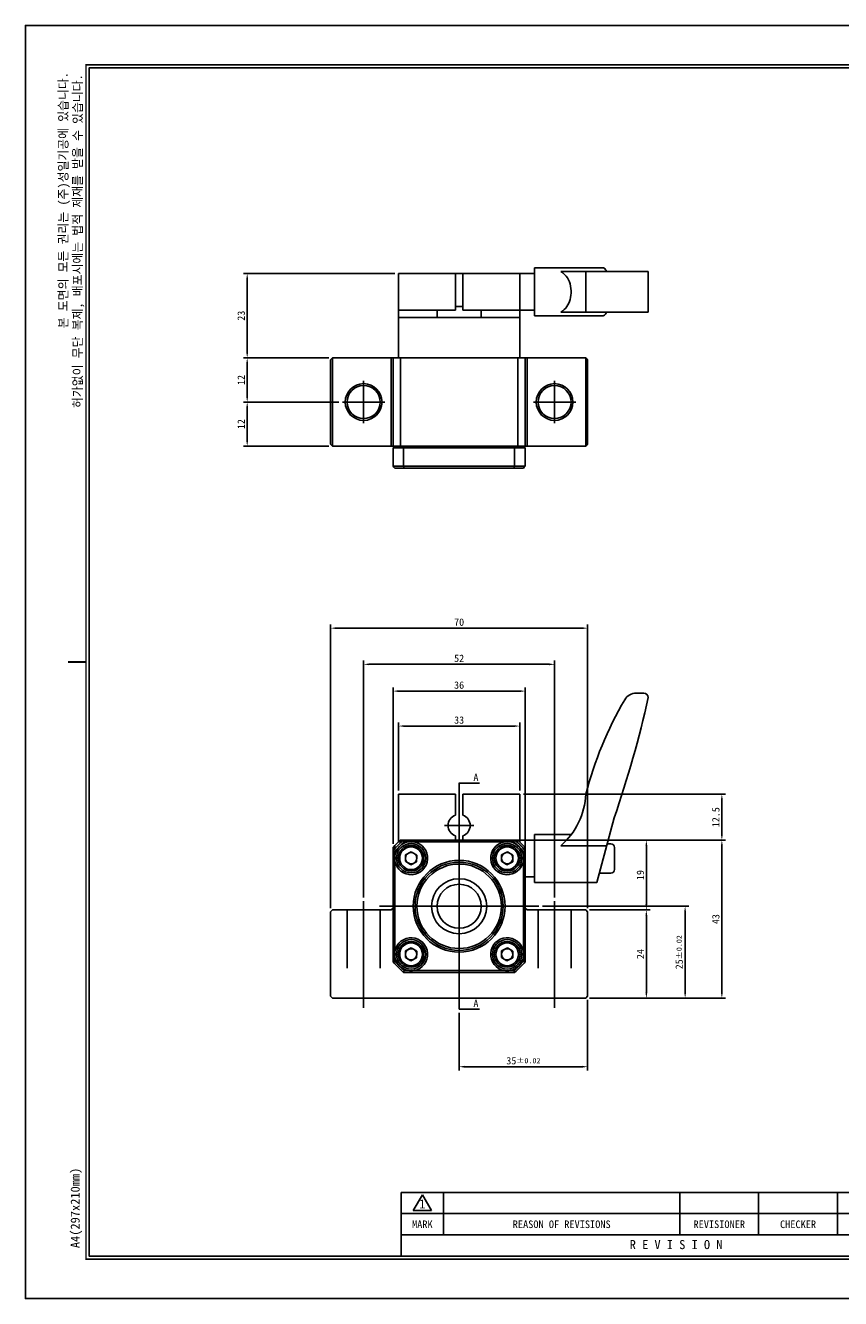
# Model space of a CAD drawing. Header units: millimetres. Extents: x 6885 to 7375, y -821 to -475.
# Tile 1 of 3: x 6885 to 7107, y -821 to -475. Entities that reach past the tile are written whole.
import ezdxf
from ezdxf.enums import TextEntityAlignment as Align

# ---------------------------------------------------------------- set-up
doc = ezdxf.new("R2010")
doc.units = ezdxf.units.MM
doc.header["$LTSCALE"] = 5
doc.linetypes.add('CENTER2', pattern=[28.575, 19.05, -3.175, 3.175, -3.175])
doc.linetypes.add('HIDDEN2', pattern=[4.7625, 3.175, -1.5875])
for name, color, linetype in [('D', 7, 'Continuous'), ('가는실선', 1, 'Continuous'), ('숨은선', 2, 'HIDDEN2'), ('외형선', 3, 'Continuous'), ('중심선', 1, 'CENTER2')]:
    doc.layers.add(name, color=color, linetype=linetype)
doc.styles.add('H', font='txt')
doc.dimstyles.new('1', dxfattribs={"dimtxt": 2, "dimasz": 1.5, "dimexe": 1, "dimexo": 1, "dimgap": 0.6, "dimtad": 1, "dimdec": 3, "dimdsep": 46, "dimtxsty": 'H', "dimcen": 2.5, "dimclrd": 1, "dimclre": 1, "dimclrt": 3, "dimazin": 2, "dimtfac": 1, "dimtdec": 3, "dimtmove": 0, "dimatfit": 3, "dimfxl": 1, "dimtzin": 0, "dimarcsym": 0})

# ---------------------------------------------------------------- blocks, each defined once
blk = doc.blocks.new('*D77')
at = {"layer": 'Defpoints', "color": 0}
for p in [(7037.72, -738.8), (7002.72, -742.33), (7002.72, -757.97)]:
    blk.add_point(p, dxfattribs=at)
at = {"layer": '외형선', "color": 1, "lineweight": -2}
for p, q in [((7037.72, -739.8), (7037.72, -758.97)), ((7002.72, -743.33), (7002.72, -758.97)), ((7036.22, -757.97), (7004.22, -757.97))]:
    blk.add_line(p, q, dxfattribs=at)
at = {"layer": '외형선', "color": 1}
for points in [[(7004.22, -757.72), (7004.22, -758.22), (7002.72, -757.97)], [(7036.22, -758.22), (7036.22, -757.72), (7037.72, -757.97)]]:
    blk.add_solid(points, dxfattribs=at)
at = {"layer": '외형선', "color": 3, "insert": (7020.22, -756.35), "char_height": 2, "attachment_point": 5, "style": 'H'}
blk.add_mtext('\\A1;35{\\H1.400000;%%p0.02}', dxfattribs=at)
blk = doc.blocks.new('*D78')
at = {"layer": 'Defpoints', "color": 0}
for p in [(7017.83, -696.3), (7037.22, -715.3), (7053.7, -715.3)]:
    blk.add_point(p, dxfattribs=at)
at = {"layer": '외형선', "color": 1, "lineweight": -2}
for p, q in [((7018.83, -696.3), (7054.7, -696.3)), ((7053.7, -697.8), (7053.7, -713.8)), ((7038.22, -715.3), (7054.7, -715.3))]:
    blk.add_line(p, q, dxfattribs=at)
at = {"layer": '외형선', "color": 1}
for points in [[(7053.95, -697.8), (7053.45, -697.8), (7053.7, -696.3)], [(7053.45, -713.8), (7053.95, -713.8), (7053.7, -715.3)]]:
    blk.add_solid(points, dxfattribs=at)
at = {"layer": '외형선', "color": 3, "insert": (7052.08, -705.8), "char_height": 2, "attachment_point": 5, "rotation": 90, "style": 'H'}
blk.add_mtext('19', dxfattribs=at)
blk = doc.blocks.new('*D79')
at = {"layer": 'Defpoints', "color": 0}
for p in [(7037.22, -715.3), (7037.22, -739.3), (7053.7, -739.3)]:
    blk.add_point(p, dxfattribs=at)
at = {"layer": '외형선', "color": 1, "lineweight": -2}
for p, q in [((7038.22, -715.3), (7054.7, -715.3)), ((7053.7, -716.8), (7053.7, -737.8)), ((7038.22, -739.3), (7054.7, -739.3))]:
    blk.add_line(p, q, dxfattribs=at)
at = {"layer": '외형선', "color": 1}
for points in [[(7053.95, -716.8), (7053.45, -716.8), (7053.7, -715.3)], [(7053.45, -737.8), (7053.95, -737.8), (7053.7, -739.3)]]:
    blk.add_solid(points, dxfattribs=at)
at = {"layer": '외형선', "color": 3, "insert": (7052.08, -727.3), "char_height": 2, "attachment_point": 5, "rotation": 90, "style": 'H'}
blk.add_mtext('24', dxfattribs=at)
blk = doc.blocks.new('*D80')
at = {"layer": 'Defpoints', "color": 0}
for p in [(7019.22, -683.8), (7018.72, -696.3), (7074.26, -696.3)]:
    blk.add_point(p, dxfattribs=at)
at = {"layer": '외형선', "color": 1, "lineweight": -2}
for p, q in [((7020.22, -683.8), (7075.26, -683.8)), ((7074.26, -685.3), (7074.26, -694.8)), ((7019.72, -696.3), (7075.26, -696.3))]:
    blk.add_line(p, q, dxfattribs=at)
at = {"layer": '외형선', "color": 1}
for points in [[(7074.51, -685.3), (7074.01, -685.3), (7074.26, -683.8)], [(7074.01, -694.8), (7074.51, -694.8), (7074.26, -696.3)]]:
    blk.add_solid(points, dxfattribs=at)
at = {"layer": '외형선', "color": 3, "insert": (7072.63, -690.05), "char_height": 2, "attachment_point": 5, "rotation": 90, "style": 'H'}
blk.add_mtext('12.5', dxfattribs=at)
blk = doc.blocks.new('*D81')
at = {"layer": 'Defpoints', "color": 0}
for p in [(7024.44, -714.3), (7038.22, -739.3), (7064.26, -739.3)]:
    blk.add_point(p, dxfattribs=at)
at = {"layer": '외형선', "color": 1, "lineweight": -2}
for p, q in [((7025.44, -714.3), (7065.26, -714.3)), ((7064.26, -715.8), (7064.26, -737.8)), ((7039.22, -739.3), (7065.26, -739.3))]:
    blk.add_line(p, q, dxfattribs=at)
at = {"layer": '외형선', "color": 1}
for points in [[(7064.51, -715.8), (7064.01, -715.8), (7064.26, -714.3)], [(7064.01, -737.8), (7064.51, -737.8), (7064.26, -739.3)]]:
    blk.add_solid(points, dxfattribs=at)
at = {"layer": '외형선', "color": 3, "insert": (7062.64, -726.8), "char_height": 2, "attachment_point": 5, "rotation": 90, "style": 'H'}
blk.add_mtext('\\A1;25{\\H1.400000;%%p0.02}', dxfattribs=at)
blk = doc.blocks.new('*D82')
at = {"layer": 'Defpoints', "color": 0}
for p in [(7019.22, -696.3), (7037.22, -739.3), (7074.26, -739.3)]:
    blk.add_point(p, dxfattribs=at)
at = {"layer": '외형선', "color": 1, "lineweight": -2}
for p, q in [((7020.22, -696.3), (7075.26, -696.3)), ((7074.26, -697.8), (7074.26, -737.8)), ((7038.22, -739.3), (7075.26, -739.3))]:
    blk.add_line(p, q, dxfattribs=at)
at = {"layer": '외형선', "color": 1}
for points in [[(7074.51, -697.8), (7074.01, -697.8), (7074.26, -696.3)], [(7074.01, -737.8), (7074.51, -737.8), (7074.26, -739.3)]]:
    blk.add_solid(points, dxfattribs=at)
at = {"layer": '외형선', "color": 3, "insert": (7072.63, -717.8), "char_height": 2, "attachment_point": 5, "rotation": 90, "style": 'H'}
blk.add_mtext('43', dxfattribs=at)
blk = doc.blocks.new('*D83')
at = {"layer": 'Defpoints', "color": 0}
for p in [(7019.22, -665.25), (6986.22, -683.8), (7019.22, -683.8)]:
    blk.add_point(p, dxfattribs=at)
at = {"layer": '외형선', "color": 1, "lineweight": -2}
for p, q in [((6986.22, -682.8), (6986.22, -664.25)), ((6987.72, -665.25), (7017.72, -665.25)), ((7019.22, -682.8), (7019.22, -664.25))]:
    blk.add_line(p, q, dxfattribs=at)
at = {"layer": '외형선', "color": 1}
for points in [[(6987.72, -665), (6987.72, -665.5), (6986.22, -665.25)], [(7017.72, -665.5), (7017.72, -665), (7019.22, -665.25)]]:
    blk.add_solid(points, dxfattribs=at)
at = {"layer": '외형선', "color": 3, "insert": (7002.72, -663.62), "char_height": 2, "attachment_point": 5, "style": 'H'}
blk.add_mtext('33', dxfattribs=at)
blk = doc.blocks.new('*D84')
at = {"layer": 'Defpoints', "color": 0}
for p in [(7020.72, -655.74), (6984.72, -698.3), (7020.72, -699.19)]:
    blk.add_point(p, dxfattribs=at)
at = {"layer": '외형선', "color": 1, "lineweight": -2}
for p, q in [((6984.72, -697.3), (6984.72, -654.74)), ((7020.72, -698.19), (7020.72, -654.74)), ((6986.22, -655.74), (7019.22, -655.74))]:
    blk.add_line(p, q, dxfattribs=at)
at = {"layer": '외형선', "color": 1}
for points in [[(6986.22, -655.49), (6986.22, -655.99), (6984.72, -655.74)], [(7019.22, -655.99), (7019.22, -655.49), (7020.72, -655.74)]]:
    blk.add_solid(points, dxfattribs=at)
at = {"layer": '외형선', "color": 3, "insert": (7002.72, -654.11), "char_height": 2, "attachment_point": 5, "style": 'H'}
blk.add_mtext('36', dxfattribs=at)
blk = doc.blocks.new('*D85')
at = {"layer": 'Defpoints', "color": 0}
for p in [(7028.72, -648.45), (6976.72, -712.87), (7028.72, -712.87)]:
    blk.add_point(p, dxfattribs=at)
at = {"layer": '외형선', "color": 1, "lineweight": -2}
for p, q in [((6976.72, -711.87), (6976.72, -647.45)), ((7028.72, -711.87), (7028.72, -647.45)), ((6978.22, -648.45), (7027.22, -648.45))]:
    blk.add_line(p, q, dxfattribs=at)
at = {"layer": '외형선', "color": 1}
for points in [[(6978.22, -648.2), (6978.22, -648.7), (6976.72, -648.45)], [(7027.22, -648.7), (7027.22, -648.2), (7028.72, -648.45)]]:
    blk.add_solid(points, dxfattribs=at)
at = {"layer": '외형선', "color": 3, "insert": (7002.72, -646.82), "char_height": 2, "attachment_point": 5, "style": 'H'}
blk.add_mtext('52', dxfattribs=at)
blk = doc.blocks.new('*D86')
at = {"layer": 'Defpoints', "color": 0}
for p in [(7037.72, -638.61), (6967.72, -715.8), (7037.72, -715.8)]:
    blk.add_point(p, dxfattribs=at)
at = {"layer": '외형선', "color": 1, "lineweight": -2}
for p, q in [((6967.72, -714.8), (6967.72, -637.61)), ((6969.22, -638.61), (7036.22, -638.61)), ((7037.72, -714.8), (7037.72, -637.61))]:
    blk.add_line(p, q, dxfattribs=at)
at = {"layer": '외형선', "color": 1}
for points in [[(6969.22, -638.36), (6969.22, -638.86), (6967.72, -638.61)], [(7036.22, -638.86), (7036.22, -638.36), (7037.72, -638.61)]]:
    blk.add_solid(points, dxfattribs=at)
at = {"layer": '외형선', "color": 3, "insert": (7002.72, -636.98), "char_height": 2, "attachment_point": 5, "style": 'H'}
blk.add_mtext('70', dxfattribs=at)
blk = doc.blocks.new('*D87')
at = {"layer": 'Defpoints', "color": 0}
for p in [(6986.22, -542.06), (6945.01, -565.06), (6968.22, -565.06)]:
    blk.add_point(p, dxfattribs=at)
at = {"layer": '외형선', "color": 1, "lineweight": -2}
for p, q in [((6985.22, -542.06), (6944.01, -542.06)), ((6945.01, -543.56), (6945.01, -563.56)), ((6967.22, -565.06), (6944.01, -565.06))]:
    blk.add_line(p, q, dxfattribs=at)
at = {"layer": '외형선', "color": 1}
for points in [[(6945.26, -543.56), (6944.76, -543.56), (6945.01, -542.06)], [(6944.76, -563.56), (6945.26, -563.56), (6945.01, -565.06)]]:
    blk.add_solid(points, dxfattribs=at)
at = {"layer": '외형선', "color": 3, "insert": (6943.39, -553.56), "char_height": 2, "attachment_point": 5, "rotation": 90, "style": 'H'}
blk.add_mtext('23', dxfattribs=at)
blk = doc.blocks.new('*D88')
at = {"layer": 'Defpoints', "color": 0}
for p in [(6968.22, -565.06), (6945.01, -577.06), (6970.97, -577.06)]:
    blk.add_point(p, dxfattribs=at)
at = {"layer": '외형선', "color": 1, "lineweight": -2}
for p, q in [((6967.22, -565.06), (6944.01, -565.06)), ((6945.01, -566.56), (6945.01, -575.56)), ((6969.97, -577.06), (6944.01, -577.06))]:
    blk.add_line(p, q, dxfattribs=at)
at = {"layer": '외형선', "color": 1}
for points in [[(6945.26, -566.56), (6944.76, -566.56), (6945.01, -565.06)], [(6944.76, -575.56), (6945.26, -575.56), (6945.01, -577.06)]]:
    blk.add_solid(points, dxfattribs=at)
at = {"layer": '외형선', "color": 3, "insert": (6943.38, -571.06), "char_height": 2, "attachment_point": 5, "rotation": 90, "style": 'H'}
blk.add_mtext('12', dxfattribs=at)
blk = doc.blocks.new('*D89')
at = {"layer": 'Defpoints', "color": 0}
for p in [(6970.97, -577.06), (6945.01, -589.06), (6968.22, -589.06)]:
    blk.add_point(p, dxfattribs=at)
at = {"layer": '외형선', "color": 1, "lineweight": -2}
for p, q in [((6969.97, -577.06), (6944.01, -577.06)), ((6945.01, -578.56), (6945.01, -587.56)), ((6967.22, -589.06), (6944.01, -589.06))]:
    blk.add_line(p, q, dxfattribs=at)
at = {"layer": '외형선', "color": 1}
for points in [[(6945.26, -578.56), (6944.76, -578.56), (6945.01, -577.06)], [(6944.76, -587.56), (6945.26, -587.56), (6945.01, -589.06)]]:
    blk.add_solid(points, dxfattribs=at)
at = {"layer": '외형선', "color": 3, "insert": (6943.38, -583.06), "char_height": 2, "attachment_point": 5, "rotation": 90, "style": 'H'}
blk.add_mtext('12', dxfattribs=at)
blk = doc.blocks.new('A4도각')
at = {"layer": 'D', "color": 1}
for p, q in [((64, 14.51), (65.5, 17.1)), ((65.5, 17.1), (67, 14.51)), ((64, 14.51), (67, 14.51))]:
    blk.add_line(p, q, dxfattribs=at)
at = {"layer": '가는실선'}
for p, q in [((69, 17.5), (69, 10.5)), ((108, 17.5), (108, 10.5)), ((121, 17.5), (121, 10.5)), ((134, 17.5), (134, 10.5)), ((147, 14), (62, 14))]:
    blk.add_line(p, q, dxfattribs=at)
at = {"layer": '외형선'}
for p, q in [((160, 17.5), (62, 17.5)), ((62, 17.5), (62, 7)), ((147, 10.5), (62, 10.5))]:
    blk.add_line(p, q, dxfattribs=at)
at = {"layer": '외형선', "color": 0}
blk.add_lwpolyline([(297, 210), (0, 210), (0, 0), (297, 0)], close=True, dxfattribs=at)
at = {"layer": '외형선', "const_width": 0.25}
blk.add_lwpolyline([(290.5, 6.5), (290.5, 203.5), (10, 203.5), (10, 6.5)], close=True, dxfattribs=at)
at = {"layer": '외형선'}
blk.add_lwpolyline([(290, 7), (290, 203), (10.5, 203), (10.5, 7)], close=True, dxfattribs=at)
at = {"layer": '외형선', "const_width": 0.3}
blk.add_lwpolyline([(10, 105), (7, 105)], dxfattribs=at)
at = {"color": 3}
for s, height, p in [('1', 1.5, (65.5, 15.61)), ('MARK', 1.25, (65.5, 12.25)), ('REASON OF REVISIONS', 1.25, (88.5, 12.25)), ('REVISIONER', 1.25, (114.5, 12.25)), ('CHECKER', 1.25, (127.5, 12.25)), ('R E V I S I O N', 1.5, (107.38, 8.9))]:
    blk.add_text(s, height=height, dxfattribs=at).set_placement(p, align=Align.MIDDLE_CENTER)
at = {"color": 3, "char_height": 1.5, "attachment_point": 5, "rotation": 90, "style": 'H'}
for s, insert in [('본 도면의 모든 권리는 (주)성일기공에 있습니다.', (6.42, 181.18)), ('허가없이 무단 복제, 배포시에는 법적 제재를 받을 수 있습니다.', (8.79, 174.43)), ('A4(297x210mm)', (8.4, 14.95))]:
    blk.add_mtext(s, dxfattribs=dict(at, insert=insert))
at = {"color": 3}
for tag, height, p in [('REASONOFREVISIONS', 1.25, (88.5, 15.75)), ('REVISIONER', 1.25, (114.5, 15.75)), ('CHECKER', 1.25, (127.5, 15.75)), ('REVISIONDATE', 1.25, (140.5, 15.75)), ('HEATTREAT', 0.8, (153.5, 14)), ('SCALE', 1.5, (257.25, 10.25)), ('DATE', 1.5, (281.75, 10.25)), ('APRROVEDFINISH', 0.8, (153.5, 8.8))]:
    blk.add_attdef(tag, text='', height=height, dxfattribs=at).set_placement(p, align=Align.MIDDLE_CENTER)
for tag, p in [('필렛', (179.25, 10.9)), ('모따기', (179.25, 8.3))]:
    blk.add_attdef(tag, text='', height=1.15, dxfattribs=at).set_placement(p, align=Align.MIDDLE_LEFT)
at = {"layer": '외형선'}
for tag, height, p in [('APPROVED', 1.5, (219.75, 30.83)), ('도면타이틀', 5, (265.5, 26.5)), ('CHECKED', 1.5, (219.75, 26.5)), ('DRAWED', 1.5, (219.75, 22.17)), ('도면번호', 2.5, (270.25, 16.75)), ('도면SIZE', 2, (237.76, 11.44))]:
    blk.add_attdef(tag, text='', height=height, dxfattribs=at).set_placement(p, align=Align.MIDDLE_CENTER)

msp = doc.modelspace()

# ---------------------------------------------------------------- linework, layer by layer
at = {"layer": '숨은선'}
for p, q in [((6972.2202, -715.3011), (6972.2202, -739.3011)), ((6981.2202, -715.3011), (6981.2202, -739.3011)), ((7024.2202, -715.3011), (7024.2202, -739.3011)), ((7033.2202, -715.3011), (7033.2202, -739.3011))]:
    msp.add_line(p, q, dxfattribs=at)
at = {"layer": '외형선'}
for p, q in [((6986.2202, -542.0588), (6986.2202, -565.0588)), ((6986.2202, -542.0588), (7019.2202, -542.0588)), ((7001.7202, -542.0588), (7001.7202, -552.0588)), ((7003.7202, -542.0588), (7003.7202, -552.0588)), ((7019.2202, -542.0588), (7019.2202, -565.0588)), ((7019.2202, -542.0588), (7023.2202, -542.0588)), ((7023.2202, -540.5588), (7023.2202, -553.5588)), ((7023.2202, -540.5588), (7041.9619, -540.5588)), ((7054.2202, -541.5588), (7030.3942, -541.5588)), ((7037.2202, -552.5588), (7037.2202, -541.5588)), ((7054.2202, -552.5588), (7054.2202, -541.5588)), ((6986.2202, -552.0588), (7001.7202, -552.0588)), ((6986.2202, -554.0588), (7019.2202, -554.0588)), ((6996.7202, -552.0588), (6996.7202, -554.0588)), ((7001.7202, -551.0588), (7003.7202, -551.0588)), ((7003.7202, -552.0588), (7019.2202, -552.0588)), ((7008.7202, -552.0588), (7008.7202, -554.0588)), ((7023.2202, -552.0588), (7019.2202, -552.0588)), ((7041.9619, -553.5588), (7023.2202, -553.5588)), ((7054.2202, -552.5588), (7030.3942, -552.5588)), ((6967.7202, -565.5588), (6968.2202, -565.0588)), ((6967.7202, -565.5588), (6967.7202, -588.5588)), ((6968.2202, -565.0588), (6968.2202, -565.5588)), ((6968.2202, -565.0588), (6984.2202, -565.0588)), ((6968.2202, -588.5588), (6968.2202, -565.5588)), ((6984.2202, -565.0588), (6984.2202, -588.5588)), ((6984.2202, -565.0588), (6984.2202, -565.5588)), ((6984.2202, -565.0588), (6985.2202, -565.0588)), ((6984.7202, -565.0588), (6984.7202, -589.0588)), ((6985.2202, -565.0588), (6986.9273, -565.0588)), ((6986.2202, -565.0588), (7019.2202, -565.0588)), ((6986.7202, -589.0588), (6986.7202, -565.0588)), ((6986.9273, -565.0588), (7018.5131, -565.0588)), ((7018.5131, -565.0588), (7020.2202, -565.0588)), ((7018.7202, -589.0588), (7018.7202, -565.0588)), ((7020.2202, -565.0588), (7021.2202, -565.0588)), ((7020.7202, -589.0588), (7020.7202, -565.0588)), ((7021.2202, -588.5588), (7021.2202, -565.0588)), ((7021.2202, -565.0588), (7021.2202, -565.5588)), ((7021.2202, -565.0588), (7037.2202, -565.0588)), ((7037.2202, -565.5588), (7037.2202, -565.0588)), ((7037.2202, -565.0588), (7037.7202, -565.5588)), ((7037.2202, -565.5588), (7037.2202, -588.5588)), ((7037.7202, -588.5588), (7037.7202, -565.5588)), ((6967.7202, -588.5588), (6968.2202, -589.0588)), ((6968.2202, -589.0588), (6968.2202, -588.5588)), ((6984.2202, -588.5588), (6984.2202, -589.0588)), ((7021.2202, -589.0588), (7021.2202, -588.5588)), ((7037.2202, -588.5588), (7037.2202, -589.0588)), ((7037.2202, -589.0588), (7037.7202, -588.5588)), ((6984.2202, -589.0588), (6968.2202, -589.0588)), ((6984.2202, -589.0588), (6985.2202, -589.0588)), ((6984.7202, -589.5588), (6987.6123, -589.5588)), ((6984.7202, -594.5588), (6984.7202, -589.5588)), ((6985.2202, -589.0588), (6986.2202, -589.0588)), ((7018.5131, -589.0588), (6986.2202, -589.0588)), ((6987.6123, -589.5588), (7017.8282, -589.5588)), ((6987.6123, -594.5588), (6987.6123, -589.5588)), ((7017.6451, -589.0588), (6987.7954, -589.0588)), ((7017.8282, -594.5588), (7017.8282, -589.5588)), ((7017.8282, -589.5588), (7020.7202, -589.5588)), ((7020.2202, -589.0588), (7018.5131, -589.0588)), ((7020.2202, -589.0588), (7021.2202, -589.0588)), ((7020.7202, -594.5588), (7020.7202, -589.5588)), ((7037.2202, -589.0588), (7021.2202, -589.0588)), ((6984.7202, -594.5588), (6987.6123, -594.5588)), ((6985.2202, -595.0588), (6986.4568, -595.0588)), ((6986.4568, -595.0588), (6987.7954, -595.0588)), ((6987.6123, -594.5588), (7017.8282, -594.5588)), ((6988.7863, -595.0588), (6987.7954, -595.0588)), ((7014.9493, -595.0588), (6990.4912, -595.0588)), ((7017.6451, -595.0588), (7016.6541, -595.0588)), ((7017.6451, -595.0588), (7018.9837, -595.0588)), ((7017.8282, -594.5588), (7020.7202, -594.5588)), ((7018.9837, -595.0588), (7020.2202, -595.0588)), ((7050.9548, -656.3011), (7053.0202, -656.3011)), ((6986.2202, -683.8011), (7001.7202, -683.8011)), ((6986.2202, -683.8011), (6986.2202, -696.8011)), ((7001.7202, -683.8011), (7001.7202, -689.4727)), ((7003.7202, -689.4727), (7003.7202, -683.8011)), ((7003.7202, -683.8011), (7019.2202, -683.8011)), ((7019.2202, -683.8011), (7019.2202, -696.8011)), ((7044.9361, -690.2011), (7040.2202, -707.8011)), ((6986.7202, -696.3011), (6986.2202, -696.8011)), ((6987.6123, -696.3011), (6986.7202, -696.3011)), ((6987.6123, -696.3011), (7017.8282, -696.3011)), ((7001.7202, -695.1296), (7001.7202, -696.3011)), ((7003.7202, -696.3011), (7003.7202, -695.1296)), ((7018.7202, -696.3011), (7017.8282, -696.3011)), ((7018.5131, -696.8011), (7018.7202, -696.3011)), ((7020.7202, -698.3011), (7018.7202, -696.3011)), ((7019.2202, -696.3011), (7023.2202, -696.3011)), ((7023.2202, -694.8011), (7033.2185, -694.8011)), ((7023.2202, -694.8011), (7023.2202, -707.8011)), ((6985.2202, -697.8011), (6984.7202, -698.3011)), ((6984.7202, -698.3011), (6984.7202, -699.1932)), ((6984.7202, -729.4091), (6984.7202, -699.1932)), ((6985.2202, -697.8011), (6986.2202, -696.8011)), ((6985.2202, -697.8011), (6985.2202, -698.6167)), ((6985.2202, -699.3763), (6985.2202, -700.3672)), ((6987.0359, -696.8011), (6986.2202, -696.8011)), ((6988.7863, -696.8011), (6987.7954, -696.8011)), ((6988.1357, -700.2792), (6989.7017, -699.4477)), ((6989.7017, -699.4477), (6991.2048, -700.3882)), ((7014.9493, -696.8011), (6990.4912, -696.8011)), ((7014.2987, -700.2792), (7015.8647, -699.4477)), ((7015.8647, -699.4477), (7017.3677, -700.3882)), ((7017.6451, -696.8011), (7016.6541, -696.8011)), ((7018.5131, -696.8011), (7018.4046, -696.8011)), ((7020.2202, -698.5082), (7018.5131, -696.8011)), ((7020.2202, -698.5082), (7020.7202, -698.3011)), ((7020.2202, -698.6167), (7020.2202, -698.5082)), ((7020.2202, -700.3672), (7020.2202, -699.3763)), ((7020.7202, -699.1932), (7020.7202, -698.3011)), ((7020.7202, -699.1932), (7020.7202, -729.4091)), ((7030.3942, -697.837), (7042.8901, -697.837)), ((7043.0337, -697.3011), (7044.0202, -697.3011)), ((7045.0202, -698.3011), (7045.0202, -704.3005)), ((6985.2202, -702.0721), (6985.2202, -726.5302)), ((6988.0728, -702.0511), (6988.1357, -700.2792)), ((6989.5758, -702.9916), (6988.0728, -702.0511)), ((6991.1418, -702.1601), (6989.5758, -702.9916)), ((6991.2048, -700.3882), (6991.1418, -702.1601)), ((7014.2357, -702.0511), (7014.2987, -700.2792)), ((7015.7388, -702.9916), (7014.2357, -702.0511)), ((7017.3048, -702.1601), (7015.7388, -702.9916)), ((7017.3677, -700.3882), (7017.3048, -702.1601)), ((7020.2202, -726.5302), (7020.2202, -702.0721)), ((7023.2202, -706.3011), (7020.7202, -706.3011)), ((7044.0202, -705.3011), (7040.8901, -705.3011)), ((7040.2202, -707.8011), (7023.2202, -707.8011)), ((6968.2202, -715.3011), (6967.7202, -715.8011)), ((6967.7202, -715.8011), (6967.7202, -738.8011)), ((6984.2202, -715.3011), (6968.2202, -715.3011)), ((6984.7202, -714.8011), (6984.2202, -715.3011)), ((7021.2202, -715.3011), (7020.7202, -714.8011)), ((7037.2202, -715.3011), (7021.2202, -715.3011)), ((7037.7202, -715.8011), (7037.2202, -715.3011)), ((7037.7202, -738.8011), (7037.7202, -715.8011)), ((6988.0728, -728.2141), (6988.1357, -726.4421)), ((6988.1357, -726.4421), (6989.7017, -725.6107)), ((6989.7017, -725.6107), (6991.2048, -726.5512)), ((6991.2048, -726.5512), (6991.1418, -728.3231)), ((7014.2357, -728.2141), (7014.2987, -726.4421)), ((7014.2987, -726.4421), (7015.8647, -725.6107)), ((7015.8647, -725.6107), (7017.3677, -726.5512)), ((7017.3677, -726.5512), (7017.3048, -728.3231)), ((6985.2202, -728.235), (6985.2202, -729.2259)), ((6989.5758, -729.1545), (6988.0728, -728.2141)), ((6991.1418, -728.3231), (6989.5758, -729.1545)), ((7015.7388, -729.1545), (7014.2357, -728.2141)), ((7017.3048, -728.3231), (7015.7388, -729.1545)), ((7020.2202, -729.2259), (7020.2202, -728.235)), ((7017.8282, -732.3011), (6987.6123, -732.3011)), ((6987.7954, -731.8011), (6988.7863, -731.8011)), ((6990.4912, -731.8011), (7014.9493, -731.8011)), ((7016.6541, -731.8011), (7017.6451, -731.8011)), ((6967.7202, -738.8011), (6968.2202, -739.3011)), ((6968.2202, -739.3011), (7037.2202, -739.3011)), ((7037.2202, -739.3011), (7037.7202, -738.8011))]:
    msp.add_line(p, q, dxfattribs=at)
for points in [[(7030.3942, -541.5588), (7030.9371, -541.9016), (7031.4374, -542.3142), (7031.8861, -542.7978), (7032.2149, -543.2556), (7032.5026, -543.764), (7032.7444, -544.3164), (7032.9388, -544.9138), (7033.0839, -545.547), (7033.1774, -546.2021), (7033.2163, -546.8045), (7033.2127, -547.4124), (7033.1669, -548.0135), (7033.0823, -548.5804), (7032.9588, -549.1305), (7032.798, -549.6545), (7032.5936, -550.1627), (7032.3515, -550.6365), (7032.075, -551.0705), (7031.7324, -551.5004), (7031.3526, -551.8818), (7030.9407, -552.2141), (7030.3942, -552.5588)], [(7042.8901, -541.5588), (7042.7581, -541.2778), (7042.6201, -541.0408), (7042.4771, -540.8496), (7042.3301, -540.7057), (7042.1803, -540.6101), (7042.0289, -540.5636), (7041.9619, -540.5588)], [(7041.9619, -553.5588), (7042.1137, -553.5341), (7042.2643, -553.46), (7042.4127, -553.3373), (7042.5576, -553.1668), (7042.698, -552.9498), (7042.8327, -552.688), (7042.8901, -552.5588)]]:
    msp.add_lwpolyline(points, dxfattribs=at)
for centre, radius in [((6976.7202, -577.0588), 5), ((6976.7202, -577.0588), 4.5), ((7028.7202, -577.0588), 5), ((7028.7202, -577.0588), 4.5), ((6989.6388, -701.2197), 4), ((6989.6388, -701.2197), 3.5), ((6989.6388, -701.2197), 3.1), ((7015.8017, -701.2197), 4), ((7015.8017, -701.2197), 3.5), ((7015.8017, -701.2197), 3.1), ((7002.7202, -714.3011), 12.5), ((7002.7202, -714.3011), 12), ((7002.7202, -714.3011), 11.5), ((7002.7202, -714.3011), 7.5), ((7002.7202, -714.3011), 6), ((6989.6388, -727.3826), 4), ((6989.6388, -727.3826), 3.5), ((7015.8017, -727.3826), 4), ((7015.8017, -727.3826), 3.5), ((6989.6388, -727.3826), 3.1), ((7015.8017, -727.3826), 3.1)]:
    msp.add_circle(centre, radius, dxfattribs=at)
for centre, radius, start, end in [((7134.0552, -708.7611), 100, 149.546035, 165.546188), ((6761.4479, -592.046), 300, 340.902065, 347.397616), ((7050.9548, -659.9011), 3.6, 90, 149.546035), ((7053.0202, -657.5011), 1.2, 0, 90), ((7017.2471, -682.7654), 20, 311.098575, 357.03162), ((7002.7202, -692.3011), 3, 109.471221, 250.528779), ((7002.7202, -692.3011), 3, 289.471221, 70.528779), ((7002.7202, -714.3011), 23.5, 130.007754, 139.992246), ((7002.7202, -714.3011), 23.5, 40.007754, 49.992246), ((6989.6388, -701.2197), 4.5, 190.919486, 79.080514), ((6989.6388, -701.2197), 4.5, 135, 169.080514), ((7002.7202, -714.3011), 23, 135, 139.540917), ((6989.6388, -701.2197), 4.5, 100.919486, 135), ((7002.7202, -714.3011), 23, 130.459083, 135), ((6989.6388, -701.2197), 1.5355, 117.96511, 177.96511), ((6989.6388, -701.2197), 1.5355, 57.96511, 117.96511), ((6989.6388, -701.2197), 1.5355, 357.96511, 57.96511), ((7015.8017, -701.2197), 4.5, 100.919486, 349.080514), ((7015.8017, -701.2197), 1.5355, 117.96511, 177.96511), ((7015.8017, -701.2197), 1.5355, 57.96511, 117.96511), ((7015.8017, -701.2197), 1.5355, 357.96511, 57.96511), ((7015.8017, -701.2197), 4.5, 45, 79.080514), ((7002.7202, -714.3011), 23, 45, 49.540917), ((7015.8017, -701.2197), 4.5, 10.919486, 45), ((7002.7202, -714.3011), 23, 40.459083, 45), ((7044.0202, -698.3011), 1, 0, 90), ((6989.6388, -701.2197), 1.5355, 177.96511, 237.96511), ((6989.6388, -701.2197), 1.5355, 237.96511, 297.96511), ((6989.6388, -701.2197), 1.5355, 297.96511, 357.96511), ((7015.8017, -701.2197), 1.5355, 177.96511, 237.96511), ((7015.8017, -701.2197), 1.5355, 237.96511, 297.96511), ((7015.8017, -701.2197), 1.5355, 297.96511, 357.96511), ((7044.0202, -704.3011), 1, 270, 0), ((6989.6388, -727.3826), 4.5, 280.919486, 169.080514), ((7015.8017, -727.3826), 4.5, 10.919486, 259.080514), ((6989.6388, -727.3826), 1.5355, 177.96511, 237.96511), ((6989.6388, -727.3826), 1.5355, 117.96511, 177.96511), ((6989.6388, -727.3826), 1.5355, 57.96511, 117.96511), ((6989.6388, -727.3826), 1.5355, 297.96511, 357.96511), ((6989.6388, -727.3826), 1.5355, 357.96511, 57.96511), ((7015.8017, -727.3826), 1.5355, 177.96511, 237.96511), ((7015.8017, -727.3826), 1.5355, 117.96511, 177.96511), ((7015.8017, -727.3826), 1.5355, 57.96511, 117.96511), ((7015.8017, -727.3826), 1.5355, 297.96511, 357.96511), ((7015.8017, -727.3826), 1.5355, 357.96511, 57.96511), ((7002.7202, -714.3011), 23.5, 220.007754, 229.992246), ((6989.6388, -727.3826), 4.5, 190.919486, 225), ((7002.7202, -714.3011), 23, 220.459083, 225), ((6989.6388, -727.3826), 4.5, 225, 259.080514), ((7002.7202, -714.3011), 23, 225, 229.540917), ((6989.6388, -727.3826), 1.5355, 237.96511, 297.96511), ((7015.8017, -727.3826), 1.5355, 237.96511, 297.96511), ((7015.8017, -727.3826), 4.5, 280.919486, 315), ((7002.7202, -714.3011), 23, 310.459083, 315), ((7002.7202, -714.3011), 23.5, 310.007754, 319.992246), ((7015.8017, -727.3826), 4.5, 315, 349.080514), ((7002.7202, -714.3011), 23, 315, 319.540917)]:
    msp.add_arc(centre, radius, start, end, dxfattribs=at)
for points in [[(6984.7202, -589.5588), (6984.887, -589.3921), (6985.0536, -589.2254), (6985.2202, -589.0588)], [(6987.6123, -589.5588), (6987.673, -589.3921), (6987.734, -589.2254), (6987.7954, -589.0588)], [(7017.8282, -589.5588), (7017.7675, -589.3921), (7017.7064, -589.2254), (7017.6451, -589.0588)], [(7020.7202, -589.5588), (7020.5535, -589.3921), (7020.3868, -589.2254), (7020.2202, -589.0588)], [(6984.7202, -594.5588), (6984.887, -594.7255), (6985.0536, -594.8922), (6985.2202, -595.0588)], [(6987.7954, -595.0588), (6987.734, -594.8922), (6987.673, -594.7255), (6987.6123, -594.5588)], [(6988.7863, -595.0588), (6989.3546, -595.0045), (6989.9229, -595.0045), (6990.4912, -595.0588)], [(7014.9493, -595.0588), (7015.5176, -595.0045), (7016.0859, -595.0045), (7016.6541, -595.0588)], [(7017.8282, -594.5588), (7017.7675, -594.7255), (7017.7064, -594.8922), (7017.6451, -595.0588)], [(7020.2202, -595.0588), (7020.3868, -594.8922), (7020.5535, -594.7255), (7020.7202, -594.5588)], [(6987.7954, -696.8011), (6987.734, -696.6345), (6987.673, -696.4679), (6987.6123, -696.3011)], [(7017.8282, -696.3011), (7017.7675, -696.4679), (7017.7064, -696.6345), (7017.6451, -696.8011)], [(6984.7202, -699.1932), (6984.887, -699.2539), (6985.0536, -699.3149), (6985.2202, -699.3763)], [(6988.7863, -696.8011), (6989.3546, -696.7468), (6989.9229, -696.7468), (6990.4912, -696.8011)], [(7014.9493, -696.8011), (7015.5176, -696.7468), (7016.0859, -696.7468), (7016.6541, -696.8011)], [(7020.2202, -699.3763), (7020.3868, -699.3149), (7020.5535, -699.2539), (7020.7202, -699.1932)], [(6985.2202, -702.0721), (6985.1659, -701.5038), (6985.1659, -700.9355), (6985.2202, -700.3672)], [(7020.2202, -700.3672), (7020.2746, -700.9355), (7020.2746, -701.5038), (7020.2202, -702.0721)], [(6985.2202, -728.235), (6985.1659, -727.6668), (6985.1659, -727.0985), (6985.2202, -726.5302)], [(7020.2202, -726.5302), (7020.2746, -727.0985), (7020.2746, -727.6668), (7020.2202, -728.235)], [(6985.2202, -729.2259), (6985.0536, -729.2873), (6984.887, -729.3484), (6984.7202, -729.4091)], [(7020.7202, -729.4091), (7020.5535, -729.3484), (7020.3868, -729.2873), (7020.2202, -729.2259)], [(6987.6123, -732.3011), (6987.673, -732.1344), (6987.734, -731.9677), (6987.7954, -731.8011)], [(6990.4912, -731.8011), (6989.9229, -731.8555), (6989.3546, -731.8555), (6988.7863, -731.8011)], [(7016.6541, -731.8011), (7016.0859, -731.8555), (7015.5176, -731.8555), (7014.9493, -731.8011)], [(7017.6451, -731.8011), (7017.7064, -731.9677), (7017.7675, -732.1344), (7017.8282, -732.3011)]]:
    msp.add_open_spline(points, degree=3, dxfattribs=at)
at = {"layer": '중심선'}
for p, q in [((6976.7202, -571.3088), (6976.7202, -582.8088)), ((7028.7202, -571.3088), (7028.7202, -582.8088)), ((6970.9702, -577.0588), (6982.4702, -577.0588)), ((7022.9702, -577.0588), (7034.4702, -577.0588)), ((7002.7202, -742.3254), (7002.7202, -680.6974)), ((6998.7202, -692.3011), (7006.7202, -692.3011)), ((6976.7202, -712.8724), (6976.7202, -741.9765)), ((7028.7202, -712.8724), (7028.7202, -741.9765)), ((6981.0036, -714.3011), (7024.4369, -714.3011))]:
    msp.add_line(p, q, dxfattribs=at)

# ---------------------------------------------------------------- block references
at = {"xscale": 1.65, "yscale": 1.65, "zscale": 1.65}
msp.add_blockref('A4도각', (6884.6276, -821.0655), dxfattribs=at)

# ---------------------------------------------------------------- texts
at = {"layer": '외형선', "color": 3, "char_height": 2, "attachment_point": 7, "style": 'H'}
for insert in [(7006.6115, -680.2011), (7006.6115, -741.7254)]:
    msp.add_mtext('A', dxfattribs=dict(at, insert=insert))

# ---------------------------------------------------------------- dimensions: what is measured, and where the dimension line sits
at = {"layer": '외형선'}
for base, p1, p2, picture, middle in [((6945.0116, -565.0588), (6986.2202, -542.0588), (6968.2202, -565.0588), '*D87', (6943.3863, -553.5588)), ((6945.0116, -577.0588), (6968.2202, -565.0588), (6970.9702, -577.0588), '*D88', (6943.3836, -571.0588)), ((6945.0116, -589.0588), (6970.9702, -577.0588), (6968.2202, -589.0588), '*D89', (6943.3836, -583.0588)), ((7074.2551, -696.3011), (7019.2202, -683.8011), (7018.7202, -696.3011), '*D80', (7072.6271, -690.0511)), ((7053.7037, -715.3011), (7017.8282, -696.3011), (7037.2202, -715.3011), '*D78', (7052.0757, -705.8011)), ((7074.2551, -739.3011), (7019.2202, -696.3011), (7037.2202, -739.3011), '*D82', (7072.6285, -717.8011)), ((7053.7037, -739.3011), (7037.2202, -715.3011), (7037.2202, -739.3011), '*D79', (7052.077, -727.3011))]:
    dim = msp.add_linear_dim(base=base, p1=p1, p2=p2, angle=90, dimstyle='1', dxfattribs=at)
    dim.commit()
    dim.dimension.update_dxf_attribs({"geometry": picture, "text_midpoint": middle})
for base, p1, p2, picture, middle in [((7037.7202, -638.6087), (6967.7202, -715.8011), (7037.7202, -715.8011), '*D86', (7002.7202, -636.982)), ((7028.7202, -648.4474), (6976.7202, -712.8724), (7028.7202, -712.8724), '*D85', (7002.7202, -646.8221)), ((7020.7202, -655.7368), (6984.7202, -698.3011), (7020.7202, -699.1932), '*D84', (7002.7202, -654.1115)), ((7019.2202, -665.2452), (6986.2202, -683.8011), (7019.2202, -683.8011), '*D83', (7002.7202, -663.6199))]:
    dim = msp.add_linear_dim(base=base, p1=p1, p2=p2, dimstyle='1', dxfattribs=at)
    dim.commit()
    dim.dimension.update_dxf_attribs({"geometry": picture, "text_midpoint": middle})
dim = msp.add_linear_dim(base=(7064.2626, -739.3011), p1=(7024.4369, -714.3011), p2=(7038.2202, -739.3011), angle=90, dimstyle='1', override={"dimgap": 0.6, "dimtol": 1, "dimlim": 0, "dimtp": 0.02, "dimtm": 0.02, "dimtfac": 0.7, "dimtdec": 2, "dimtolj": 1}, dxfattribs=at)
dim.commit()
dim.dimension.update_dxf_attribs({"geometry": '*D81', "text_midpoint": (7064.2626, -726.8011), "dimtype": 160})
dim = msp.add_linear_dim(base=(7002.7202, -757.973), p1=(7037.7202, -738.8011), p2=(7002.7202, -742.3254), dimstyle='1', override={"dimgap": 0.6, "dimtol": 1, "dimlim": 0, "dimtp": 0.02, "dimtm": 0.02, "dimtfac": 0.7, "dimtdec": 2, "dimtolj": 1}, dxfattribs=at)
dim.commit()
dim.dimension.update_dxf_attribs({"geometry": '*D77', "text_midpoint": (7020.2202, -756.3477)})

# ---------------------------------------------------------------- leaders
at = {"layer": '외형선', "annotation_type": 0, "has_hookline": 1, "hookline_direction": 0, "text_width": 1.6538}
for points in [[(7002.7202, -680.8011), (7006.0115, -680.8011)], [(7002.7202, -742.3254), (7006.0115, -742.3254)]]:
    msp.add_leader(points, dimstyle='1', override={"dimgap": 0.6, "dimtad": 1}, dxfattribs=at)

doc.saveas('drawing.dxf')
